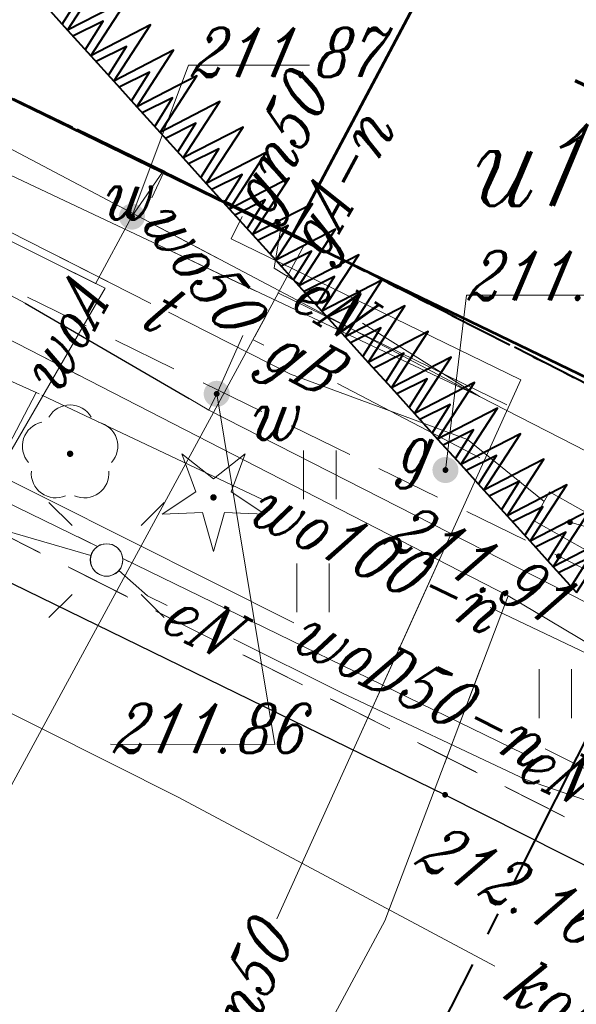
# Model space of a CAD drawing. Header units: millimetres. Extents: x -368 to -158, y 9368 to 9578.
# Tile 43 of 48: x -202.03 to -193.49, y 9452.75 to 9467.86. Entities that reach past the tile are written whole.
import ezdxf
from ezdxf.enums import TextEntityAlignment as Align

# ---------------------------------------------------------------- set-up
doc = ezdxf.new("R2010")
doc.units = ezdxf.units.MM
for name, pattern in [('Rakowicka 531_1 wstępna wersja$0$DGN Style 5', [7.845798, 3.362485, -4.483313]), ('Rakowicka 531_1 wstępna wersja$0$KTCR02-500', [1.5, 1, -0.5]), ('Rakowicka 531_1 wstępna wersja$0$KTJZ01-500', [2, 1.5, -0.5]), ('Rakowicka 531_1 wstępna wersja$0$PTTU04-500', [1.5, 1, -0.5])]:
    doc.linetypes.add(name, pattern=pattern)
doc.layers.add('-- RAMKA', color=11, linetype='Continuous')
for name, color, linetype, lineweight in [('Rakowicka 531_1 wstępna wersja$0$EGBB01', 250, 'Continuous', 0), ('Rakowicka 531_1 wstępna wersja$0$EGBD03', 250, 'Continuous', 0), ('Rakowicka 531_1 wstępna wersja$0$EPGPO_216', 7, 'Continuous', 0), ('Rakowicka 531_1 wstępna wersja$0$EPUPZ_251', 7, 'Continuous', 0), ('Rakowicka 531_1 wstępna wersja$0$GUPISL', 250, 'Continuous', 13), ('Rakowicka 531_1 wstępna wersja$0$KTCR02', 250, 'Continuous', 0), ('Rakowicka 531_1 wstępna wersja$0$KTJZ01', 250, 'Continuous', 0), ('Rakowicka 531_1 wstępna wersja$0$KTKR01', 250, 'Continuous', 0), ('Rakowicka 531_1 wstępna wersja$0$OBOP01_01', 250, 'Continuous', 0), ('Rakowicka 531_1 wstępna wersja$0$OBOP02_01', 250, 'Continuous', 0), ('Rakowicka 531_1 wstępna wersja$0$OBOP03', 250, 'Continuous', 0), ('Rakowicka 531_1 wstępna wersja$0$PRGW02', 250, 'Continuous', 0), ('Rakowicka 531_1 wstępna wersja$0$PTTU04', 250, 'Continuous', 0), ('Rakowicka 531_1 wstępna wersja$0$SUOP03_18', 250, 'Continuous', 0), ('Rakowicka 531_1 wstępna wersja$0$SUPC_01', 250, 'Continuous', 0), ('Rakowicka 531_1 wstępna wersja$0$SUPE_01', 250, 'Continuous', 0), ('Rakowicka 531_1 wstępna wersja$0$SUPG_01', 250, 'Continuous', 0), ('Rakowicka 531_1 wstępna wersja$0$SUPK_01', 250, 'Continuous', 0), ('Rakowicka 531_1 wstępna wersja$0$SUPT_01', 250, 'Continuous', 0), ('Rakowicka 531_1 wstępna wersja$0$SUPW_01', 250, 'Continuous', 0), ('Rakowicka 531_1 wstępna wersja$0$SUSM04_01_E', 250, 'Continuous', 0), ('Rakowicka 531_1 wstępna wersja$0$SUUS15_7a_T', 250, 'Continuous', 0), ('Rakowicka 531_1 wstępna wersja$0$SUUS15_7b_T', 250, 'Continuous', 0), ('Rakowicka 531_1 wstępna wersja$0$SUUS25_G', 250, 'Continuous', 0), ('Rakowicka 531_1 wstępna wersja$0$SUUS25_W', 250, 'Continuous', 0), ('Rakowicka 531_1 wstępna wersja$0$Warstwa 5', 250, 'Continuous', 0)]:
    doc.layers.add(name, color=color, linetype=linetype, lineweight=lineweight)
for name, color, linetype, lineweight, true_color in [('Rakowicka 531_1 wstępna wersja$0$GEPPGD', 7, 'Continuous', 13, 0x008000), ('Rakowicka 531_1 wstępna wersja$0$GUPGSH', 7, 'Continuous', 0, 0xffd900), ('Rakowicka 531_1 wstępna wersja$0$GUPTSH', 7, 'Continuous', 0, 0xff9100), ('Rakowicka 531_1 wstępna wersja$0$GUPWSH', 5, 'Continuous', 0, 0x0000ff)]:
    doc.layers.add(name, color=color, linetype=linetype, lineweight=lineweight, true_color=true_color)
doc.styles.add('Rakowicka 531_1 wstępna wersja$0$Style-ITALIC_1250 I 0.20944', font='ITALIC_1250.shx', dxfattribs={"oblique": 12})

# ---------------------------------------------------------------- blocks, each defined once
blk = doc.blocks.new('Rakowicka 531_1 wstępna wersja$0$GUPTSH1')
at = {"layer": 'Rakowicka 531_1 wstępna wersja$0$GUPTSH', "linetype": 'Continuous', "lineweight": 13}
blk.add_hatch(color=30, dxfattribs=at).paths.add_polyline_path([(0, -0.45), (-0.11647, -0.43467), (-0.225, -0.38971), (-0.3182, -0.3182), (-0.38971, -0.225), (-0.43467, -0.11647), (-0.45, 0), (-0.43467, 0.11647), (-0.38971, 0.225), (-0.3182, 0.3182), (-0.225, 0.38971), (-0.11647, 0.43467), (0, 0.45), (0.11647, 0.43467), (0.225, 0.38971), (0.3182, 0.3182), (0.38971, 0.225), (0.43467, 0.11647), (0.45, 0), (0.43467, -0.11647), (0.38971, -0.225), (0.3182, -0.3182), (0.225, -0.38971), (0.11647, -0.43467)])
blk = doc.blocks.new('Rakowicka 531_1 wstępna wersja$0$OBOP02_01')
at = {"layer": 'Rakowicka 531_1 wstępna wersja$0$OBOP02_01', "linetype": 'Continuous', "lineweight": 13}
h = blk.add_hatch(color=96, dxfattribs=at)
edge = h.paths.add_edge_path()
edge.add_arc((0, 0), 0.05, 0, 360)
at = {"layer": 'Rakowicka 531_1 wstępna wersja$0$OBOP02_01', "color": 96, "linetype": 'Continuous', "lineweight": 13}
for centre, start, end in [((0, 0.375), 30.1471, 149.8529), ((-0.357, 0.116), 102.1471, 221.8529), ((0.357, 0.116), 318.1471, 77.8529), ((-0.22, -0.303), 174.1472, 293.8529), ((0.22, -0.303), 246.1471, 5.8529)]:
    blk.add_arc(centre, 0.375, start, end, dxfattribs=at)
blk = doc.blocks.new('Rakowicka 531_1 wstępna wersja$0$GUPWSH1')
at = {"layer": 'Rakowicka 531_1 wstępna wersja$0$GUPWSH', "linetype": 'Continuous', "lineweight": 13}
blk.add_hatch(color=5, dxfattribs=at).paths.add_polyline_path([(0, -0.45), (-0.11647, -0.43467), (-0.225, -0.38971), (-0.3182, -0.3182), (-0.38971, -0.225), (-0.43467, -0.11647), (-0.45, 0), (-0.43467, 0.11647), (-0.38971, 0.225), (-0.3182, 0.3182), (-0.225, 0.38971), (-0.11647, 0.43467), (0, 0.45), (0.11647, 0.43467), (0.225, 0.38971), (0.3182, 0.3182), (0.38971, 0.225), (0.43467, 0.11647), (0.45, 0), (0.43467, -0.11647), (0.38971, -0.225), (0.3182, -0.3182), (0.225, -0.38971), (0.11647, -0.43467)])
blk = doc.blocks.new('Rakowicka 531_1 wstępna wersja$0$OBOP01_01')
at = {"layer": 'Rakowicka 531_1 wstępna wersja$0$OBOP01_01', "linetype": 'Continuous', "lineweight": 13}
h = blk.add_hatch(color=96, dxfattribs=at)
edge = h.paths.add_edge_path()
edge.add_arc((0, 0), 0.05, 0, 360)
at = {"layer": 'Rakowicka 531_1 wstępna wersja$0$OBOP01_01', "color": 96, "linetype": 'Continuous', "lineweight": 13, "flags": 128}
blk.add_lwpolyline([(0, -0.829), (-0.167, -0.23), (-0.788, -0.256), (-0.271, 0.088), (-0.487, 0.671), (0, 0.285), (0.487, 0.671), (0.271, 0.088), (0.788, -0.256), (0.167, -0.23), (0, -0.829)], close=True, dxfattribs=at)
blk = doc.blocks.new('Rakowicka 531_1 wstępna wersja$0$GUPISL1_10')
at = {"color": 0, "flags": 128}
for points in [[(-8.83883, 8.83883), (-5.3033, 5.3033)], [(8.83883, 8.83883), (5.3033, 5.3033)], [(-8.83883, -8.83883), (-5.3033, -5.3033)], [(8.83883, -8.83883), (5.3033, -5.3033)]]:
    blk.add_lwpolyline(points, dxfattribs=at)
blk.add_lwpolyline([(0, 2.5), (0.85505, 2.34922), (1.60697, 1.9151), (2.16507, 1.25), (2.41482, 0.64705), (2.5, 0), (2.41482, -0.64705), (2.16507, -1.25), (1.70042, -1.83262), (1.0847, -2.25242), (0.3726, -2.47207), (-0.3726, -2.47207), (-1.0847, -2.25242), (-1.70042, -1.83262), (-2.16507, -1.25), (-2.43732, -0.5563), (-2.493, 0.18682), (-2.32718, 0.91335), (-1.95458, 1.55872), (-1.4083, 2.0656), (-0.7369, 2.38893), (0, 2.5)], close=True, dxfattribs=at)
blk = doc.blocks.new('Rakowicka 531_1 wstępna wersja$0$GUPGSH1')
at = {"layer": 'Rakowicka 531_1 wstępna wersja$0$GUPGSH', "linetype": 'Continuous', "lineweight": 13}
blk.add_hatch(color=250, dxfattribs=at).paths.add_polyline_path([(0, -0.45), (-0.11647, -0.43467), (-0.225, -0.38971), (-0.3182, -0.3182), (-0.38971, -0.225), (-0.43467, -0.11647), (-0.45, 0), (-0.43467, 0.11647), (-0.38971, 0.225), (-0.3182, 0.3182), (-0.225, 0.38971), (-0.11647, 0.43467), (0, 0.45), (0.11647, 0.43467), (0.225, 0.38971), (0.3182, 0.3182), (0.38971, 0.225), (0.43467, 0.11647), (0.45, 0), (0.43467, -0.11647), (0.38971, -0.225), (0.3182, -0.3182), (0.225, -0.38971), (0.11647, -0.43467)])
blk = doc.blocks.new('Rakowicka 531_1 wstępna wersja$0$RTPW02')
at = {"layer": 'Rakowicka 531_1 wstępna wersja$0$Warstwa 5', "linetype": 'Continuous', "lineweight": 13}
h = blk.add_hatch(color=250, dxfattribs=at)
edge = h.paths.add_edge_path()
edge.add_arc((0, 0), 0.045, 0, 360)
blk = doc.blocks.new('Rakowicka 531_1 wstępna wersja$0$SUUS25')
at = {"layer": 'Rakowicka 531_1 wstępna wersja$0$SUUS25_W', "linetype": 'Continuous', "lineweight": 13}
h = blk.add_hatch(color=250, dxfattribs=at)
edge = h.paths.add_edge_path()
edge.add_arc((0, 0), 0.2, 0, 360)
blk = doc.blocks.new('Rakowicka 531_1 wstępna wersja$0$SUUS25_1')
at = {"layer": 'Rakowicka 531_1 wstępna wersja$0$SUUS25_G', "linetype": 'Continuous', "lineweight": 13}
h = blk.add_hatch(color=250, dxfattribs=at)
edge = h.paths.add_edge_path()
edge.add_arc((0, 0), 0.2, 0, 360)
blk = doc.blocks.new('Rakowicka 531_1 wstępna wersja$0$PTTU04_01')
at = {"layer": 'Rakowicka 531_1 wstępna wersja$0$PTTU04', "color": 250, "linetype": 'Continuous', "lineweight": 13}
for p, q in [((-0.25, -0.375), (-0.25, 0.375)), ((0.25, -0.375), (0.25, 0.375))]:
    blk.add_line(p, q, dxfattribs=at)
blk = doc.blocks.new('Rakowicka 531_1 wstępna wersja$0$SUUS15_7b_T')
at = {"layer": 'Rakowicka 531_1 wstępna wersja$0$SUUS15_7b_T', "color": 30, "linetype": 'Continuous', "lineweight": 13, "flags": 128}
blk.add_lwpolyline([(-0.5, 0.25), (0.5, 0.25), (0.5, -0.25), (-0.5, -0.25), (-0.5, 0.25)], close=True, dxfattribs=at)
blk = doc.blocks.new('Rakowicka 531_1 wstępna wersja$0$510_2')
at = {"layer": 'Rakowicka 531_1 wstępna wersja$0$SUSM04_01_E', "color": 250, "linetype": 'Continuous', "lineweight": 13}
blk.add_circle((0, 0), 0.25, dxfattribs=at)
blk = doc.blocks.new('Rakowicka 531_1 wstępna wersja')
at = {"layer": 'Rakowicka 531_1 wstępna wersja$0$EGBB01', "color": 250, "linetype": 'Continuous', "lineweight": 53, "flags": 128}
for points in [[(7425411.677, 5549038.936), (7425409.78, 5549035.36), (7425396.2, 5549041.98), (7425398.022, 5549045.643)], [(7425416.209, 5549036.71), (7425414.33, 5549033.16), (7425409.78, 5549035.36), (7425411.677, 5549038.936)]]:
    blk.add_lwpolyline(points, dxfattribs=at)
at = {"layer": 'Rakowicka 531_1 wstępna wersja$0$EGBD03', "color": 96, "linetype": 'Continuous', "lineweight": 13, "flags": 128}
for points in [[(7425374.38, 5549052.81), (7425383.03, 5549048.34), (7425391.83, 5549044.16), (7425396.2, 5549041.98), (7425409.78, 5549035.36), (7425414.33, 5549033.16), (7425421.249, 5549029.635)], [(7425416.209, 5549036.71), (7425414.33, 5549033.16), (7425409.78, 5549035.36), (7425396.2, 5549041.98), (7425391.83, 5549044.16), (7425393.671, 5549047.78)]]:
    blk.add_lwpolyline(points, dxfattribs=at)
at = {"layer": 'Rakowicka 531_1 wstępna wersja$0$EPGPO_216', "color": 8, "linetype": 'Continuous', "lineweight": 40}
for p, q in [((7425407.827, 5549036.331), (7425406.478, 5549036.988)), ((7425412.3, 5549034.098), (7425410.963, 5549034.778))]:
    blk.add_line(p, q, dxfattribs=at)
at = {"layer": 'Rakowicka 531_1 wstępna wersja$0$EPGPO_216', "color": 8, "linetype": 'Continuous', "lineweight": 40, "flags": 128}
for points in [[(7425410.072, 5549035.231), (7425409.72, 5549035.41), (7425408.726, 5549035.894)], [(7425414.528, 5549032.965), (7425414.34, 5549033.06), (7425413.191, 5549033.644)]]:
    blk.add_lwpolyline(points, dxfattribs=at)
at = {"layer": 'Rakowicka 531_1 wstępna wersja$0$EPUPZ_251', "color": 8, "linetype": 'Continuous', "lineweight": 40}
for p, q in [((7425405.507, 5549037.46), (7425406.406, 5549037.022)), ((7425406.766, 5549036.847), (7425406.923, 5549036.771)), ((7425407.238, 5549036.618), (7425407.395, 5549036.541)), ((7425407.755, 5549036.366), (7425408.654, 5549035.929)), ((7425409.014, 5549035.754), (7425409.171, 5549035.677)), ((7425409.486, 5549035.524), (7425409.643, 5549035.447)), ((7425410.001, 5549035.267), (7425410.892, 5549034.814)), ((7425411.248, 5549034.633), (7425411.404, 5549034.553)), ((7425411.716, 5549034.394), (7425411.872, 5549034.315)), ((7425412.229, 5549034.134), (7425413.12, 5549033.68)), ((7425413.477, 5549033.499), (7425413.633, 5549033.42)), ((7425413.945, 5549033.261), (7425414.101, 5549033.182))]:
    blk.add_line(p, q, dxfattribs=at)
at = {"layer": 'Rakowicka 531_1 wstępna wersja$0$GEPPGD', "color": 250, "linetype": 'Rakowicka 531_1 wstępna wersja$0$DGN Style 5', "lineweight": 70, "flags": 128}
blk.add_lwpolyline([(7425284.958, 5549147.04), (7425252.6, 5549083.92), (7425409.418, 5549006.623), (7425423.137, 5549033.307), (7425330.222, 5549078.944), (7425348.524, 5549115.33), (7425284.958, 5549147.04)], close=True, dxfattribs=at)
at = {"layer": 'Rakowicka 531_1 wstępna wersja$0$KTCR02', "color": 250, "linetype": 'Rakowicka 531_1 wstępna wersja$0$KTCR02-500', "lineweight": 13, "flags": 128}
for points in [[(7425420.08, 5549027.361), (7425413.87, 5549030.436), (7425394.05, 5549040.1), (7425395.29, 5549042.49), (7425396.2, 5549041.98), (7425409.78, 5549035.36), (7425414.33, 5549033.16), (7425414.51, 5549033.22), (7425414.9, 5549033.01), (7425416.57, 5549032.14), (7425417.57, 5549031.61), (7425419.29, 5549030.69), (7425421.268, 5549029.67)], [(7425418.203, 5549023.709), (7425412.124, 5549026.776), (7425398.63, 5549033.36), (7425394.13, 5549035.69), (7425393.82, 5549035.85), (7425393.861, 5549036.611), (7425394.64, 5549036.16), (7425418.446, 5549024.182)]]:
    blk.add_lwpolyline(points, dxfattribs=at)
at = {"layer": 'Rakowicka 531_1 wstępna wersja$0$KTJZ01', "color": 250, "linetype": 'Rakowicka 531_1 wstępna wersja$0$KTJZ01-500', "lineweight": 13, "flags": 128}
blk.add_lwpolyline([(7425302.84, 5549081.09), (7425303.26, 5549080.9), (7425315.16, 5549074.94), (7425320.45, 5549072.38), (7425324.79, 5549070.18), (7425329.97, 5549067.64), (7425348.54, 5549058.38), (7425354.22, 5549055.61), (7425357.67, 5549053.91), (7425362.03, 5549051.7), (7425363.18, 5549051.07), (7425368.65, 5549048.38), (7425372.69, 5549046.37), (7425377.06, 5549044.2), (7425384.6, 5549040.44), (7425387.82, 5549038.8), (7425393.82, 5549035.85), (7425394.13, 5549035.69), (7425398.63, 5549033.36), (7425412.124, 5549026.776), (7425418.203, 5549023.709)], dxfattribs=at)
at = {"layer": 'Rakowicka 531_1 wstępna wersja$0$KTKR01', "color": 250, "linetype": 'Continuous', "lineweight": 30, "flags": 128}
blk.add_lwpolyline([(7425302.84, 5549081.09), (7425303.26, 5549080.9), (7425315.16, 5549074.94), (7425320.45, 5549072.38), (7425324.79, 5549070.18), (7425329.97, 5549067.64), (7425348.54, 5549058.38), (7425354.22, 5549055.61), (7425357.67, 5549053.91), (7425362.03, 5549051.7), (7425363.18, 5549051.07), (7425368.65, 5549048.38), (7425372.69, 5549046.37), (7425377.06, 5549044.2), (7425384.6, 5549040.44), (7425387.82, 5549038.8), (7425393.82, 5549035.85), (7425394.13, 5549035.69), (7425398.63, 5549033.36), (7425412.124, 5549026.776), (7425418.203, 5549023.709)], dxfattribs=at)
at = {"layer": 'Rakowicka 531_1 wstępna wersja$0$OBOP03', "color": 8, "linetype": 'Continuous', "lineweight": 40, "flags": 128}
for points in [[(7425406.331, 5549038.512), (7425406.895, 5549039.379), (7425405.976, 5549038.904), (7425406.331, 5549038.512)], [(7425406.248, 5549038.603), (7425406.524, 5549039.043), (7425406.058, 5549038.812)], [(7425406.686, 5549038.119), (7425407.25, 5549038.986), (7425406.331, 5549038.512), (7425406.686, 5549038.119)], [(7425406.603, 5549038.211), (7425406.879, 5549038.651), (7425406.413, 5549038.42)], [(7425407.04, 5549037.727), (7425407.604, 5549038.594), (7425406.686, 5549038.119), (7425407.04, 5549037.727)], [(7425406.958, 5549037.819), (7425407.234, 5549038.259), (7425406.768, 5549038.028)], [(7425407.395, 5549037.335), (7425407.959, 5549038.202), (7425407.041, 5549037.727), (7425407.395, 5549037.335)], [(7425407.313, 5549037.426), (7425407.589, 5549037.866), (7425407.123, 5549037.636)], [(7425407.75, 5549036.943), (7425408.314, 5549037.81), (7425407.395, 5549037.335), (7425407.75, 5549036.943)], [(7425407.668, 5549037.034), (7425407.944, 5549037.474), (7425407.478, 5549037.243)], [(7425408.105, 5549036.55), (7425408.669, 5549037.417), (7425407.75, 5549036.943), (7425408.105, 5549036.55)], [(7425408.023, 5549036.642), (7425408.299, 5549037.082), (7425407.833, 5549036.851)], [(7425408.46, 5549036.158), (7425409.024, 5549037.025), (7425408.105, 5549036.55), (7425408.46, 5549036.158)], [(7425408.377, 5549036.25), (7425408.654, 5549036.69), (7425408.188, 5549036.459)], [(7425408.815, 5549035.766), (7425409.379, 5549036.633), (7425408.46, 5549036.158), (7425408.815, 5549035.766)], [(7425408.732, 5549035.857), (7425409.009, 5549036.297), (7425408.543, 5549036.067)], [(7425409.17, 5549035.374), (7425409.734, 5549036.241), (7425408.815, 5549035.766), (7425409.17, 5549035.374)], [(7425409.087, 5549035.465), (7425409.363, 5549035.905), (7425408.898, 5549035.674)], [(7425409.525, 5549034.981), (7425410.089, 5549035.848), (7425409.17, 5549035.374), (7425409.525, 5549034.981)], [(7425409.442, 5549035.073), (7425409.718, 5549035.513), (7425409.253, 5549035.282)], [(7425409.88, 5549034.589), (7425410.444, 5549035.456), (7425409.525, 5549034.981), (7425409.88, 5549034.589)], [(7425409.797, 5549034.681), (7425410.073, 5549035.121), (7425409.608, 5549034.89)], [(7425410.235, 5549034.197), (7425410.799, 5549035.064), (7425409.88, 5549034.589), (7425410.235, 5549034.197)], [(7425410.152, 5549034.288), (7425410.428, 5549034.729), (7425409.963, 5549034.498)], [(7425410.59, 5549033.805), (7425411.154, 5549034.672), (7425410.235, 5549034.197), (7425410.59, 5549033.805)], [(7425410.507, 5549033.896), (7425410.783, 5549034.336), (7425410.318, 5549034.105)], [(7425410.945, 5549033.412), (7425411.509, 5549034.28), (7425410.59, 5549033.805), (7425410.945, 5549033.412)], [(7425410.862, 5549033.504), (7425411.138, 5549033.944), (7425410.673, 5549033.713)], [(7425411.3, 5549033.02), (7425411.864, 5549033.887), (7425410.945, 5549033.412), (7425411.3, 5549033.02)], [(7425411.217, 5549033.112), (7425411.493, 5549033.552), (7425411.028, 5549033.321)], [(7425411.655, 5549032.628), (7425412.219, 5549033.495), (7425411.3, 5549033.02), (7425411.655, 5549032.628)], [(7425411.572, 5549032.719), (7425411.848, 5549033.16), (7425411.383, 5549032.929)], [(7425412.01, 5549032.236), (7425412.574, 5549033.103), (7425411.655, 5549032.628), (7425412.01, 5549032.236)], [(7425411.927, 5549032.327), (7425412.203, 5549032.767), (7425411.738, 5549032.536)], [(7425412.365, 5549031.843), (7425412.929, 5549032.711), (7425412.01, 5549032.236), (7425412.365, 5549031.843)], [(7425412.282, 5549031.935), (7425412.558, 5549032.375), (7425412.093, 5549032.144)], [(7425412.72, 5549031.451), (7425413.284, 5549032.318), (7425412.365, 5549031.843), (7425412.72, 5549031.451)], [(7425412.637, 5549031.543), (7425412.913, 5549031.983), (7425412.448, 5549031.752)], [(7425413.075, 5549031.059), (7425413.639, 5549031.926), (7425412.72, 5549031.451), (7425413.075, 5549031.059)], [(7425412.992, 5549031.151), (7425413.268, 5549031.591), (7425412.803, 5549031.36)], [(7425413.43, 5549030.667), (7425413.994, 5549031.534), (7425413.075, 5549031.059), (7425413.43, 5549030.667)], [(7425413.347, 5549030.758), (7425413.623, 5549031.198), (7425413.158, 5549030.967)], [(7425413.785, 5549030.275), (7425414.349, 5549031.142), (7425413.43, 5549030.667), (7425413.785, 5549030.275)], [(7425413.702, 5549030.366), (7425413.978, 5549030.806), (7425413.512, 5549030.575)], [(7425414.14, 5549029.882), (7425414.704, 5549030.749), (7425413.785, 5549030.275), (7425414.14, 5549029.882)], [(7425414.057, 5549029.974), (7425414.333, 5549030.414), (7425413.867, 5549030.183)]]:
    blk.add_lwpolyline(points, dxfattribs=at)
at = {"layer": 'Rakowicka 531_1 wstępna wersja$0$PRGW02', "color": 8, "linetype": 'Continuous', "lineweight": 40}
for p, q in [((7425414.475, 5549028.003), (7425413.169, 5549025.414)), ((7425412.935, 5549024.95), (7425412.777, 5549024.637)), ((7425412.543, 5549024.173), (7425411.237, 5549021.584))]:
    blk.add_line(p, q, dxfattribs=at)
at = {"layer": 'Rakowicka 531_1 wstępna wersja$0$PTTU04', "color": 250, "linetype": 'Rakowicka 531_1 wstępna wersja$0$PTTU04-500', "lineweight": 13, "flags": 128}
blk.add_lwpolyline([(7425420.08, 5549027.361), (7425413.87, 5549030.436), (7425394.05, 5549040.1), (7425393.861, 5549036.611), (7425394.64, 5549036.16), (7425418.446, 5549024.182)], dxfattribs=at)
at = {"layer": 'Rakowicka 531_1 wstępna wersja$0$SUOP03_18', "color": 5, "linetype": 'Continuous', "lineweight": 30, "flags": 128}
blk.add_lwpolyline([(7425405.68, 5549034.32), (7425408.198, 5549032.856)], dxfattribs=at)
at = {"layer": 'Rakowicka 531_1 wstępna wersja$0$SUPC_01', "color": 212, "linetype": 'Continuous', "lineweight": 13}
blk.add_line((7425406.327, 5549034.84), (7425406.91, 5549034.55), dxfattribs=at)
at = {"layer": 'Rakowicka 531_1 wstępna wersja$0$SUPC_01', "color": 212, "linetype": 'Continuous', "lineweight": 13, "flags": 128}
for points in [[(7425406.91, 5549034.55), (7425399.27, 5549038.35), (7425385.467, 5549045.31)], [(7425406.91, 5549034.55), (7425402.374, 5549026.728)]]:
    blk.add_lwpolyline(points, dxfattribs=at)
at = {"layer": 'Rakowicka 531_1 wstępna wersja$0$SUPE_01', "color": 1, "linetype": 'Continuous', "lineweight": 13}
for p, q in [((7425407.582, 5549035.566), (7425408.624, 5549035.016)), ((7425407.654, 5549035.247), (7425409.212, 5549034.512)), ((7425406.495, 5549030.734), (7425406.792, 5549030.589)), ((7425407.179, 5549030.4), (7425407.267, 5549030.357))]:
    blk.add_line(p, q, dxfattribs=at)
at = {"layer": 'Rakowicka 531_1 wstępna wersja$0$SUPE_01', "color": 1, "linetype": 'Continuous', "lineweight": 13, "flags": 128}
for points in [[(7425412.65, 5549032.89), (7425400.27, 5549038.73), (7425398.991, 5549039.414)], [(7425401.154, 5549038.96), (7425412.65, 5549032.89)], [(7425409.6, 5549035.448), (7425409.5, 5549034.86), (7425409.888, 5549034.617)], [(7425397.135, 5549035.293), (7425406.792, 5549030.589)], [(7425410.855, 5549034.013), (7425412.65, 5549032.89)], [(7425412.65, 5549032.89), (7425418.422, 5549029.93)], [(7425406.69, 5549030.45), (7425404.52, 5549031.08), (7425401.669, 5549032.524)], [(7425407.179, 5549030.4), (7425413.331, 5549027.403)], [(7425407.859, 5549029.68), (7425407.56, 5549029.83), (7425407.118, 5549030.216)], [(7425419.422, 5549026.08), (7425419.1, 5549026.14), (7425415.48, 5549026.28), (7425413.36, 5549027.01), (7425410.54, 5549028.34), (7425408.879, 5549029.17)]]:
    blk.add_lwpolyline(points, dxfattribs=at)
at = {"layer": 'Rakowicka 531_1 wstępna wersja$0$SUPG_01', "color": 52, "linetype": 'Continuous', "lineweight": 13}
blk.add_line((7425409.203, 5549033.809), (7425409.373, 5549034.124), dxfattribs=at)
at = {"layer": 'Rakowicka 531_1 wstępna wersja$0$SUPG_01', "color": 52, "linetype": 'Continuous', "lineweight": 13, "flags": 128}
for points in [[(7425409.543, 5549024.871), (7425413.287, 5549033.143), (7425408.842, 5549035.308), (7425409.009, 5549035.652)], [(7425409.964, 5549035.212), (7425405.237, 5549026.5)], [(7425409.56, 5549034.48), (7425413.07, 5549032.76)], [(7425409.344, 5549033.675), (7425409.18, 5549033.76)], [(7425412.66, 5549031.95), (7425410.473, 5549033.088)], [(7425412.136, 5549030.6), (7425411.715, 5549029.67), (7425410.842, 5549027.741)]]:
    blk.add_lwpolyline(points, dxfattribs=at)
at = {"layer": 'Rakowicka 531_1 wstępna wersja$0$SUPK_01', "color": 36, "linetype": 'Continuous', "lineweight": 13, "flags": 128}
blk.add_lwpolyline([(7425402.527, 5549029.574), (7425402.77, 5549029.38), (7425408.03, 5549026.74), (7425412.886, 5549024.147)], dxfattribs=at)
at = {"layer": 'Rakowicka 531_1 wstępna wersja$0$SUPT_01', "color": 30, "linetype": 'Continuous', "lineweight": 13}
for p, q in [((7425406.201, 5549035.034), (7425407.099, 5549034.578)), ((7425405.766, 5549033.593), (7425406.509, 5549033.211)), ((7425412.663, 5549028.703), (7425412.113, 5549027.25))]:
    blk.add_line(p, q, dxfattribs=at)
at = {"layer": 'Rakowicka 531_1 wstępna wersja$0$SUPT_01', "color": 30, "linetype": 'Continuous', "lineweight": 13, "flags": 128}
for points in [[(7425407.609, 5549034.318), (7425388.84, 5549043.86), (7425361.21, 5549057.468)], [(7425413.646, 5549031.279), (7425412.47, 5549032.23), (7425409.75, 5549033.23), (7425407.878, 5549034.181)], [(7425417.701, 5549027.094), (7425417.63, 5549027.13), (7425413.09, 5549029.83), (7425405.378, 5549033.792)], [(7425407.503, 5549012.666), (7425409.42, 5549021.53), (7425411.2, 5549024.84), (7425413.09, 5549029.83)]]:
    blk.add_lwpolyline(points, dxfattribs=at)
at = {"layer": 'Rakowicka 531_1 wstępna wersja$0$SUPW_01', "color": 5, "linetype": 'Continuous', "lineweight": 13}
for p, q in [((7425405.853, 5549034.219), (7425406.198, 5549034.019)), ((7425406.457, 5549033.868), (7425406.747, 5549033.7))]:
    blk.add_line(p, q, dxfattribs=at)
at = {"layer": 'Rakowicka 531_1 wstępna wersja$0$SUPW_01', "color": 5, "linetype": 'Continuous', "lineweight": 13, "flags": 128}
for points in [[(7425406.758, 5549034.618), (7425407.32, 5549035.65), (7425407.79, 5549036.33)], [(7425407.624, 5549035.938), (7425407.802, 5549036.324)], [(7425404.871, 5549034.749), (7425405.68, 5549034.32), (7425406.198, 5549034.019)], [(7425406.457, 5549033.868), (7425408.198, 5549032.856), (7425408.5, 5549032.68), (7425414.3, 5549029.72), (7425416.92, 5549028.483)], [(7425408.5, 5549032.68), (7425408.62, 5549032.93), (7425409.02, 5549033.824)], [(7425404.56, 5549033.529), (7425405.85, 5549032.95), (7425405.895, 5549032.929)], [(7425405.85, 5549032.95), (7425403.628, 5549028.71)], [(7425405.85, 5549032.95), (7425405.851, 5549032.953)], [(7425405.935, 5549032.91), (7425409.323, 5549031.31)], [(7425404.745, 5549031.955), (7425409.802, 5549029.417)], [(7425412.816, 5549029.65), (7425419.597, 5549026.422)], [(7425413.659, 5549027.482), (7425414.6, 5549027.01)]]:
    blk.add_lwpolyline(points, dxfattribs=at)
at = {"layer": 'Rakowicka 531_1 wstępna wersja$0$SUUS15_7a_T', "color": 30, "linetype": 'Continuous', "lineweight": 13, "flags": 128}
blk.add_lwpolyline([(7425414.04, 5549030.96), (7425416.102, 5549030.371), (7425418.103, 5549030.371)], dxfattribs=at)
at = {"layer": 'Rakowicka 531_1 wstępna wersja$0$SUUS25_G', "color": 250, "linetype": 'Continuous', "lineweight": 13, "flags": 128}
blk.add_lwpolyline([(7425412.13, 5549031.76), (7425412.455, 5549034.446), (7425414.557, 5549034.446)], dxfattribs=at)
at = {"layer": 'Rakowicka 531_1 wstępna wersja$0$SUUS25_W', "color": 5, "linetype": 'Continuous', "lineweight": 13, "flags": 128}
for points in [[(7425410.043, 5549037.972), (7425408.185, 5549037.972), (7425407.32, 5549035.65)], [(7425408.62, 5549032.93), (7425409.51, 5549027.547), (7425406.991, 5549027.554)]]:
    blk.add_lwpolyline(points, dxfattribs=at)
at = {"layer": 'Rakowicka 531_1 wstępna wersja$0$GUPISL', "color": 250, "linetype": 'Continuous', "lineweight": 13, "xscale": 0.1, "yscale": 0.1, "zscale": 0.1}
blk.add_blockref('Rakowicka 531_1 wstępna wersja$0$GUPISL1_10', (7425406.93, 5549030.38), dxfattribs=at)
at = {"layer": 'Rakowicka 531_1 wstępna wersja$0$OBOP01_01', "color": 96, "linetype": 'Continuous', "lineweight": 13}
blk.add_blockref('Rakowicka 531_1 wstępna wersja$0$OBOP01_01', (7425408.57, 5549031.34), dxfattribs=at)
at = {"layer": 'Rakowicka 531_1 wstępna wersja$0$OBOP02_01', "color": 96, "linetype": 'Continuous', "lineweight": 13}
blk.add_blockref('Rakowicka 531_1 wstępna wersja$0$OBOP02_01', (7425406.37, 5549032.01), dxfattribs=at)
at = {"layer": 'Rakowicka 531_1 wstępna wersja$0$PTTU04', "color": 250, "linetype": 'Continuous', "lineweight": 13}
for p in [(7425410.203, 5549031.687), (7425410.097, 5549029.952), (7425413.816, 5549028.329)]:
    blk.add_blockref('Rakowicka 531_1 wstępna wersja$0$PTTU04_01', p, dxfattribs=at)
at = {"layer": 'Rakowicka 531_1 wstępna wersja$0$SUSM04_01_E', "color": 250, "linetype": 'Continuous', "lineweight": 13}
blk.add_blockref('Rakowicka 531_1 wstępna wersja$0$510_2', (7425406.93, 5549030.38), dxfattribs=at)
at = {"layer": 'Rakowicka 531_1 wstępna wersja$0$SUUS15_7a_T', "color": 30, "linetype": 'Continuous', "lineweight": 13, "xscale": 0.1, "yscale": 0.1, "zscale": 0.1}
blk.add_blockref('Rakowicka 531_1 wstępna wersja$0$GUPTSH1', (7425414.04, 5549030.96), dxfattribs=at)
at = {"layer": 'Rakowicka 531_1 wstępna wersja$0$SUUS15_7b_T', "color": 30, "linetype": 'Continuous', "lineweight": 13, "rotation": 330.6107888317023}
blk.add_blockref('Rakowicka 531_1 wstępna wersja$0$SUUS15_7b_T', (7425414.04, 5549030.96), dxfattribs=at)
at = {"layer": 'Rakowicka 531_1 wstępna wersja$0$SUUS25_G', "color": 250, "linetype": 'Continuous', "lineweight": 13, "rotation": 333.1778198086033}
blk.add_blockref('Rakowicka 531_1 wstępna wersja$0$SUUS25_1', (7425412.13, 5549031.76), dxfattribs=at)
at = {"layer": 'Rakowicka 531_1 wstępna wersja$0$SUUS25_G', "color": 250, "linetype": 'Continuous', "lineweight": 13, "xscale": 0.1, "yscale": 0.1, "zscale": 0.1}
blk.add_blockref('Rakowicka 531_1 wstępna wersja$0$GUPGSH1', (7425412.13, 5549031.76), dxfattribs=at)
at = {"layer": 'Rakowicka 531_1 wstępna wersja$0$SUUS25_W', "color": 250, "linetype": 'Continuous', "lineweight": 13}
for p, rotation in [((7425407.32, 5549035.65), 333.1778198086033), ((7425408.62, 5549032.93), 333.9462980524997)]:
    blk.add_blockref('Rakowicka 531_1 wstępna wersja$0$SUUS25', p, dxfattribs=dict(at, rotation=rotation))
at = {"layer": 'Rakowicka 531_1 wstępna wersja$0$SUUS25_W', "color": 5, "linetype": 'Continuous', "lineweight": 13, "xscale": 0.1, "yscale": 0.1, "zscale": 0.1}
for p in [(7425407.32, 5549035.65), (7425408.62, 5549032.93)]:
    blk.add_blockref('Rakowicka 531_1 wstępna wersja$0$GUPWSH1', p, dxfattribs=at)
at = {"layer": 'Rakowicka 531_1 wstępna wersja$0$Warstwa 5', "color": 250, "linetype": 'Continuous', "lineweight": 13}
for p in [(7425413.87, 5549030.436), (7425412.124, 5549026.776)]:
    blk.add_blockref('Rakowicka 531_1 wstępna wersja$0$RTPW02', p, dxfattribs=at)
at = {"layer": 'Rakowicka 531_1 wstępna wersja$0$EGBB01', "color": 250, "linetype": 'Continuous', "lineweight": 30, "style": 'Rakowicka 531_1 wstępna wersja$0$Style-ITALIC_1250 I 0.20944', "oblique": 12, "width": 0.8}
blk.add_text('u1', height=1.25, rotation=359.9998, dxfattribs=at).set_placement((7425412.458, 5549035.817))
at = {"layer": 'Rakowicka 531_1 wstępna wersja$0$SUPE_01', "color": 1, "linetype": 'Continuous', "lineweight": 13, "style": 'Rakowicka 531_1 wstępna wersja$0$Style-ITALIC_1250 I 0.20944', "oblique": 12, "width": 0.8}
for rotation, p in [(327.9783, (7425410.372, 5549034.315)), (333.4349, (7425408.369, 5549029.425)), (334.0279, (7425413.844, 5549027.154))]:
    blk.add_text('eN', height=0.75, rotation=rotation, dxfattribs=at).set_placement(p, align=Align.MIDDLE_CENTER)
at = {"layer": 'Rakowicka 531_1 wstępna wersja$0$SUPG_01', "color": 250, "linetype": 'Continuous', "lineweight": 13, "style": 'Rakowicka 531_1 wstępna wersja$0$Style-ITALIC_1250 I 0.20944', "oblique": 12, "width": 0.8}
for s, rotation, p in [('gn50', 64.0116, (7425409.561, 5549036.756)), ('gA-n', 61.5192, (7425410.481, 5549036.157)), ('gB', 332.5204, (7425409.948, 5549033.458)), ('gn50', 65.6479, (7425409.034, 5549023.746))]:
    blk.add_text(s, height=0.75, rotation=rotation, dxfattribs=at).set_placement(p, align=Align.MIDDLE_CENTER)
at = {"layer": 'Rakowicka 531_1 wstępna wersja$0$SUPK_01', "color": 36, "linetype": 'Continuous', "lineweight": 13, "style": 'Rakowicka 531_1 wstępna wersja$0$Style-ITALIC_1250 I 0.20944', "oblique": 12, "width": 0.8}
blk.add_text('koB300', height=0.75, rotation=331.9041, dxfattribs=at).set_placement((7425414.576, 5549023.246), align=Align.MIDDLE_CENTER)
at = {"layer": 'Rakowicka 531_1 wstępna wersja$0$SUPT_01', "color": 30, "linetype": 'Continuous', "lineweight": 13, "style": 'Rakowicka 531_1 wstępna wersja$0$Style-ITALIC_1250 I 0.20944', "oblique": 12, "width": 0.8}
blk.add_text('t', height=0.75, rotation=333.0526, dxfattribs=at).set_placement((7425407.744, 5549034.25), align=Align.MIDDLE_CENTER)
at = {"layer": 'Rakowicka 531_1 wstępna wersja$0$SUPW_01', "color": 5, "linetype": 'Continuous', "lineweight": 13, "style": 'Rakowicka 531_1 wstępna wersja$0$Style-ITALIC_1250 I 0.20944', "oblique": 12, "width": 0.8}
for s, rotation, p in [('wo50', 307.0107, (7425408.397, 5549034.9)), ('woA', 61.4342, (7425406.256, 5549033.812)), ('wo100-n', 334.5414, (7425411.054, 5549030.448)), ('woD50-n', 333.353, (7425411.731, 5549028.45))]:
    blk.add_text(s, height=0.75, rotation=rotation, dxfattribs=at).set_placement(p, align=Align.MIDDLE_CENTER)
at = {"layer": 'Rakowicka 531_1 wstępna wersja$0$SUUS25_G', "color": 250, "linetype": 'Continuous', "lineweight": 13, "char_height": 0.75, "attachment_point": 7, "rotation": 359.9998, "line_spacing_factor": 0.6, "style": 'Rakowicka 531_1 wstępna wersja$0$Style-ITALIC_1250 I 0.20944'}
for s, insert in [('\\H1x;\\W0.8;211.95', (7425412.455, 5549034.369)), ('\\H1x;\\W0.8;g', (7425411.39, 5549031.481))]:
    blk.add_mtext(s, dxfattribs=dict(at, insert=insert))
at = {"layer": 'Rakowicka 531_1 wstępna wersja$0$SUUS25_W', "color": 5, "linetype": 'Continuous', "lineweight": 13, "char_height": 0.75, "attachment_point": 7, "line_spacing_factor": 0.6, "style": 'Rakowicka 531_1 wstępna wersja$0$Style-ITALIC_1250 I 0.20944'}
for s, insert, rotation in [('\\H1x;\\W0.8;211.87', (7425408.209, 5549037.795), 360), ('\\H1x;\\W0.8;211.86', (7425407.013, 5549027.421), 359.9998)]:
    blk.add_mtext(s, dxfattribs=dict(at, insert=insert, rotation=rotation))
at = {"layer": 'Rakowicka 531_1 wstępna wersja$0$SUUS25_W', "color": 250, "linetype": 'Continuous', "lineweight": 13, "char_height": 0.75, "attachment_point": 7, "rotation": 359.9998, "line_spacing_factor": 0.6, "style": 'Rakowicka 531_1 wstępna wersja$0$Style-ITALIC_1250 I 0.20944'}
for insert in [(7425406.848, 5549035.607), (7425409.105, 5549032.226)]:
    blk.add_mtext('\\H1x;\\W0.8;w', dxfattribs=dict(at, insert=insert))
at = {"layer": 'Rakowicka 531_1 wstępna wersja$0$Warstwa 5', "color": 250, "linetype": 'Continuous', "lineweight": 13, "char_height": 0.75, "attachment_point": 7, "line_spacing_factor": 0.6, "style": 'Rakowicka 531_1 wstępna wersja$0$Style-ITALIC_1250 I 0.20944'}
for s, insert, rotation in [('\\H1x;\\W0.8;211.91', (7425411.157, 5549030.639), 333.8492), ('\\H1x;\\W0.8;212.16', (7425411.633, 5549025.722), 333.7637)]:
    blk.add_mtext(s, dxfattribs=dict(at, insert=insert, rotation=rotation))

msp = doc.modelspace()

# ---------------------------------------------------------------- block references
at = {"layer": '-- RAMKA'}
msp.add_blockref('Rakowicka 531_1 wstępna wersja', (-7425607.631, -5539570.812), dxfattribs=at)

doc.saveas('drawing.dxf')
